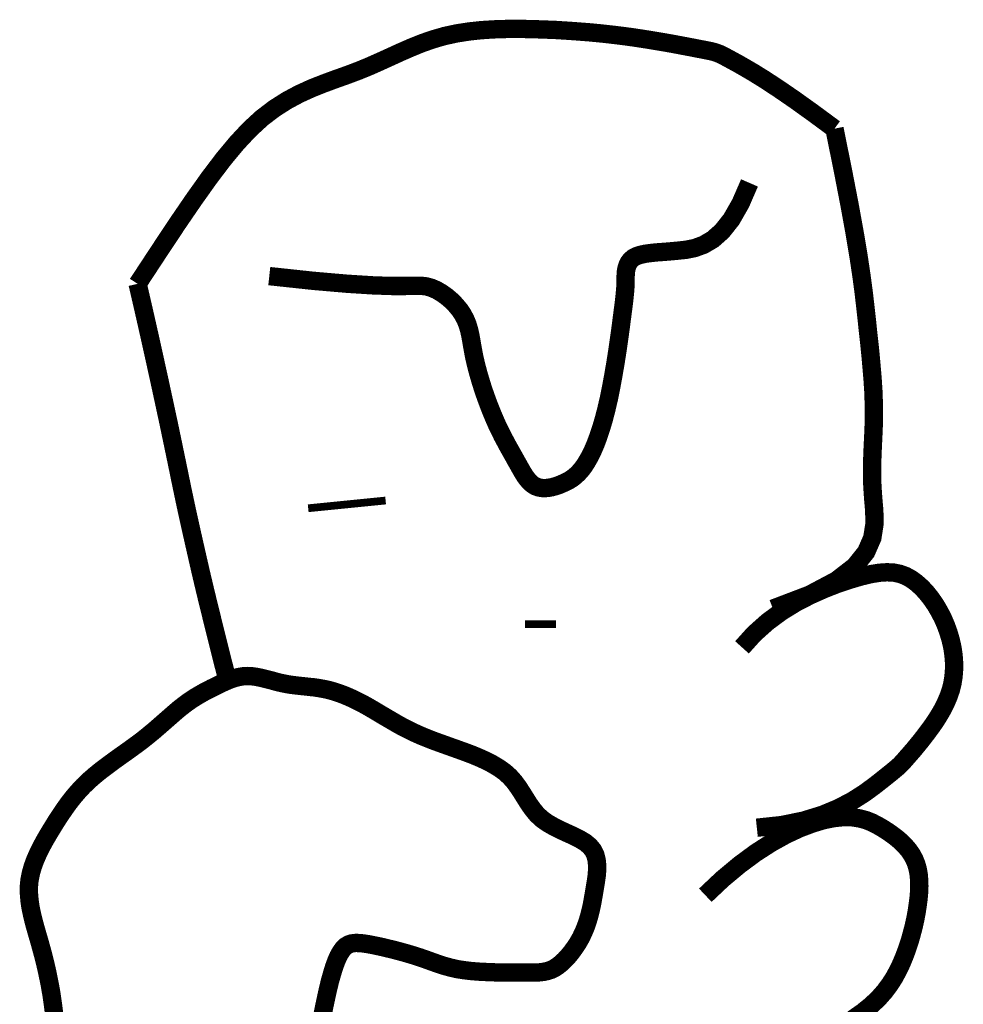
# Model space of a CAD drawing. Header units: feet. Extents: x 0 to 8.5, y 0 to 11.
# Tile 142 of 150: x 7.368 to 7.487, y 1.865 to 1.988. Entities that reach past the tile are written whole.
import ezdxf

# ---------------------------------------------------------------- set-up
doc = ezdxf.new("R2010")
doc.units = ezdxf.units.FT
doc.header["$MEASUREMENT"] = 0
doc.layers.add('FACE', color=160, linetype='CONTINUOUS')

msp = doc.modelspace()

# ---------------------------------------------------------------- linework, layer by layer
at = {"layer": 'FACE', "color": 5}
for points, const_width in [([(7.38313, 1.95529), (7.38575, 1.95928), (7.38809, 1.96281), (7.39021, 1.96591), (7.39213, 1.96861), (7.3939, 1.97094), (7.39556, 1.97294), (7.39715, 1.97464), (7.3987, 1.97607), (7.40026, 1.97726), (7.40181, 1.97825), (7.40336, 1.97908), (7.40489, 1.97978), (7.4064, 1.98038), (7.40789, 1.98093), (7.40935, 1.98145), (7.41076, 1.98198), (7.41213, 1.98254), (7.41348, 1.98314), (7.4148, 1.98374), (7.41611, 1.98434), (7.41744, 1.98492), (7.41878, 1.98546), (7.42016, 1.98594), (7.42159, 1.98635), (7.42307, 1.98667), (7.4246, 1.98691), (7.42617, 1.98708), (7.42775, 1.98718), (7.42935, 1.98723), (7.43093, 1.98724), (7.4325, 1.98721), (7.43404, 1.98716), (7.43553, 1.9871), (7.43699, 1.98701), (7.43841, 1.98691), (7.4398, 1.9868), (7.44116, 1.98667), (7.44251, 1.98652), (7.44384, 1.98636), (7.44517, 1.98618), (7.44649, 1.98598), (7.44778, 1.98577), (7.44904, 1.98556), (7.45023, 1.98535), (7.45134, 1.98514), (7.45234, 1.98495), (7.45322, 1.98478), (7.45395, 1.98464), (7.45454, 1.98452), (7.45499, 1.98443), (7.45537, 1.98433), (7.4557, 1.98422), (7.45604, 1.98409), (7.45641, 1.98391), (7.45687, 1.98367), (7.45744, 1.98336), (7.45818, 1.98296), (7.45911, 1.98243), (7.46027, 1.98175), (7.46167, 1.98088), (7.46336, 1.97977), (7.46536, 1.9784), (7.46769, 1.97673), (7.4704, 1.97473)], 0.0023), ([(7.4704, 1.97473), (7.47146, 1.96949), (7.4723, 1.96514), (7.47295, 1.96155), (7.47344, 1.95861), (7.4738, 1.95618), (7.47407, 1.95415), (7.47427, 1.9524), (7.47445, 1.95079), (7.47461, 1.94924), (7.47478, 1.94771), (7.47493, 1.94621), (7.47506, 1.94474), (7.47518, 1.94331), (7.47527, 1.9419), (7.47532, 1.94053), (7.47535, 1.9392), (7.47533, 1.93789), (7.47528, 1.93661), (7.47522, 1.93533), (7.47516, 1.93404), (7.47512, 1.93271), (7.47511, 1.93135), (7.47515, 1.92992), (7.47525, 1.92842), (7.47539, 1.92683), (7.47541, 1.92517), (7.47514, 1.92345), (7.47437, 1.92169), (7.47294, 1.9199), (7.47064, 1.91812), (7.46728, 1.91634), (7.46269, 1.91459)], 0.0023), ([(7.39962, 1.95626), (7.40513, 1.95567), (7.40941, 1.9553), (7.41263, 1.9551), (7.41499, 1.95502), (7.41665, 1.95502), (7.4178, 1.95505), (7.41861, 1.95505), (7.41926, 1.95498), (7.41991, 1.9548), (7.42056, 1.95452), (7.42121, 1.95414), (7.42184, 1.95369), (7.42244, 1.95318), (7.42298, 1.95262), (7.42347, 1.95203), (7.42387, 1.95143), (7.42419, 1.95082), (7.42444, 1.95021), (7.42463, 1.94958), (7.42478, 1.94892), (7.42491, 1.94824), (7.42503, 1.94752), (7.42517, 1.94675), (7.42533, 1.94593), (7.42554, 1.94506), (7.42578, 1.94413), (7.42606, 1.94318), (7.42636, 1.94221), (7.42669, 1.94125), (7.42704, 1.94029), (7.4274, 1.93937), (7.42776, 1.9385), (7.42812, 1.93768), (7.42849, 1.93691), (7.42884, 1.9362), (7.4292, 1.93553), (7.42954, 1.93489), (7.42988, 1.93429), (7.4302, 1.93372), (7.43051, 1.93316), (7.43081, 1.93263), (7.4311, 1.93211), (7.43138, 1.93163), (7.43166, 1.93118), (7.43196, 1.93078), (7.43226, 1.93044), (7.43259, 1.93015), (7.43294, 1.92993), (7.43332, 1.92979), (7.43372, 1.92971), (7.43414, 1.92969), (7.43458, 1.92973), (7.43502, 1.92981), (7.43546, 1.92993), (7.4359, 1.93008), (7.43633, 1.93026), (7.43675, 1.93045), (7.43715, 1.93066), (7.43755, 1.93091), (7.43793, 1.93121), (7.4383, 1.93155), (7.43867, 1.93196), (7.43904, 1.93244), (7.4394, 1.93301), (7.43977, 1.93366), (7.44013, 1.9344), (7.44049, 1.93524), (7.44084, 1.93618), (7.44118, 1.93721), (7.44152, 1.93835), (7.44184, 1.93959), (7.44215, 1.94093), (7.44244, 1.94237), (7.44272, 1.94388), (7.44298, 1.94541), (7.44322, 1.94693), (7.44343, 1.9484), (7.44362, 1.94977), (7.44378, 1.95102), (7.44392, 1.95209), (7.44403, 1.95296), (7.44411, 1.95364), (7.44416, 1.95419), (7.4442, 1.95461), (7.44422, 1.95495), (7.44424, 1.95525), (7.44424, 1.95552), (7.44424, 1.9558), (7.44424, 1.95613), (7.44426, 1.95648), (7.44429, 1.95686), (7.44436, 1.95724), (7.44448, 1.95761), (7.44465, 1.95796), (7.44489, 1.95828), (7.44521, 1.95855), (7.44562, 1.95877), (7.44612, 1.95893), (7.4467, 1.95906), (7.44736, 1.95915), (7.44811, 1.95923), (7.44893, 1.95929), (7.44982, 1.95936), (7.45079, 1.95945), (7.45182, 1.95956), (7.45291, 1.95978), (7.45403, 1.96019), (7.45518, 1.96087), (7.45634, 1.9619), (7.4575, 1.96337), (7.45864, 1.96536), (7.45976, 1.96794)], 0.0023), ([(7.3944, 1.90557), (7.39439, 1.9056), (7.39369, 1.90833), (7.393, 1.91108), (7.39232, 1.91384), (7.39165, 1.91657), (7.39101, 1.91928), (7.3904, 1.92196), (7.3898, 1.92461), (7.38922, 1.92724), (7.38867, 1.92984), (7.38814, 1.93242), (7.3876, 1.93502), (7.38704, 1.9377), (7.38645, 1.94044), (7.38584, 1.94326), (7.3852, 1.94616), (7.38454, 1.94913), (7.38385, 1.95217), (7.38313, 1.95529)], 0.0023), ([(7.40449, 1.92717), (7.41419, 1.92814)], 0.000969), ([(7.45882, 1.90974), (7.46035, 1.91144), (7.46203, 1.91294), (7.46379, 1.91424), (7.4656, 1.91535), (7.46742, 1.91629), (7.46918, 1.91707), (7.47085, 1.91772), (7.47239, 1.91823), (7.47376, 1.91863), (7.47497, 1.91892), (7.47603, 1.91909), (7.47698, 1.91915), (7.47783, 1.91911), (7.4786, 1.91895), (7.47931, 1.91869), (7.47999, 1.91832), (7.48065, 1.91784), (7.48129, 1.91727), (7.4819, 1.91662), (7.48248, 1.91589), (7.48302, 1.91511), (7.48352, 1.91427), (7.48397, 1.9134), (7.48436, 1.9125), (7.48469, 1.91158), (7.48496, 1.91066), (7.48517, 1.90973), (7.48531, 1.9088), (7.48538, 1.90787), (7.48538, 1.90696), (7.48531, 1.90606), (7.48517, 1.90519), (7.48495, 1.90434), (7.48466, 1.90352), (7.48432, 1.90273), (7.48394, 1.90197), (7.48351, 1.90123), (7.48307, 1.90053), (7.4826, 1.89985), (7.48213, 1.89921), (7.48167, 1.8986), (7.48122, 1.89802), (7.48078, 1.89748), (7.48037, 1.89698), (7.47999, 1.89654), (7.47964, 1.89614), (7.47934, 1.8958), (7.47909, 1.89551), (7.47889, 1.89529), (7.47871, 1.8951), (7.47852, 1.89491), (7.47828, 1.8947), (7.47797, 1.89444), (7.47755, 1.89409), (7.47699, 1.89364), (7.47624, 1.89304), (7.47529, 1.8923), (7.47411, 1.89144), (7.47266, 1.89052), (7.47093, 1.88961), (7.46889, 1.88876), (7.46652, 1.88803), (7.46379, 1.88747), (7.46068, 1.88714)], 0.0023), ([(7.43165, 1.91263), (7.43554, 1.91263)], 0.000969), ([(7.37268, 1.86376), (7.37252, 1.86501), (7.37235, 1.8662), (7.37216, 1.86731), (7.37195, 1.86836), (7.37174, 1.86936), (7.37152, 1.8703), (7.37129, 1.87121), (7.37105, 1.87209), (7.37081, 1.87295), (7.37056, 1.8738), (7.37032, 1.87464), (7.37009, 1.87549), (7.36989, 1.87634), (7.36971, 1.87719), (7.36959, 1.87804), (7.36952, 1.87889), (7.36951, 1.87974), (7.36959, 1.88059), (7.36976, 1.88143), (7.37, 1.88228), (7.37031, 1.88312), (7.37068, 1.88396), (7.37109, 1.88479), (7.37154, 1.88561), (7.37201, 1.88642), (7.3725, 1.88722), (7.37298, 1.888), (7.37348, 1.88876), (7.37399, 1.88951), (7.37452, 1.89025), (7.37508, 1.89097), (7.37568, 1.89167), (7.37632, 1.89236), (7.37702, 1.89304), (7.37778, 1.8937), (7.37858, 1.89435), (7.37942, 1.89498), (7.38027, 1.89561), (7.38114, 1.89623), (7.382, 1.89684), (7.38284, 1.89745), (7.38365, 1.89805), (7.38441, 1.89866), (7.38514, 1.89926), (7.38582, 1.89985), (7.38647, 1.90042), (7.3871, 1.90097), (7.38769, 1.90149), (7.38826, 1.90198), (7.38882, 1.90242), (7.38936, 1.90283), (7.38988, 1.90319), (7.39039, 1.90352), (7.3909, 1.90382), (7.39139, 1.9041), (7.39189, 1.90436), (7.39237, 1.90461), (7.39286, 1.90485), (7.39334, 1.90509), (7.39383, 1.90532), (7.39432, 1.90554), (7.39482, 1.90574), (7.39532, 1.90591), (7.39584, 1.90603), (7.39636, 1.90612), (7.3969, 1.90615), (7.39745, 1.90612), (7.39802, 1.90604), (7.3986, 1.90592), (7.39918, 1.90578), (7.39978, 1.90563), (7.40038, 1.90546), (7.40098, 1.90531), (7.40159, 1.90518), (7.40219, 1.90507), (7.4028, 1.90499), (7.40341, 1.90492), (7.40401, 1.90486), (7.40462, 1.90479), (7.40523, 1.90473), (7.40583, 1.90464), (7.40644, 1.90453), (7.40705, 1.9044), (7.40765, 1.90423), (7.40827, 1.90403), (7.40888, 1.90381), (7.40951, 1.90355), (7.41015, 1.90326), (7.41079, 1.90294), (7.41145, 1.9026), (7.41213, 1.90222), (7.41281, 1.90182), (7.41351, 1.9014), (7.41422, 1.90098), (7.41494, 1.90056), (7.41566, 1.90014), (7.41638, 1.89974), (7.41711, 1.89937), (7.41784, 1.89902), (7.41857, 1.89869), (7.41931, 1.89839), (7.42006, 1.89809), (7.42083, 1.89781), (7.42161, 1.89753), (7.42242, 1.89724), (7.42326, 1.89694), (7.42412, 1.89663), (7.425, 1.8963), (7.42587, 1.89594), (7.42673, 1.89555), (7.42756, 1.89512), (7.42835, 1.89465), (7.42908, 1.89413), (7.42973, 1.89355), (7.43029, 1.89292), (7.43079, 1.89224), (7.43125, 1.89154), (7.43169, 1.89083), (7.43214, 1.89012), (7.43262, 1.88944), (7.43315, 1.8888), (7.43377, 1.88822), (7.43449, 1.88771), (7.43527, 1.88726), (7.4361, 1.88685), (7.43694, 1.88646), (7.43776, 1.88609), (7.43852, 1.8857), (7.4392, 1.88529), (7.43975, 1.88483), (7.44017, 1.88431), (7.44045, 1.88375), (7.44061, 1.88313), (7.44068, 1.88248), (7.44068, 1.8818), (7.44062, 1.8811), (7.44052, 1.88038), (7.4404, 1.87966), (7.44028, 1.87893), (7.44015, 1.8782), (7.44002, 1.87748), (7.43986, 1.87676), (7.43968, 1.87606), (7.43947, 1.87536), (7.43923, 1.87467), (7.43895, 1.874), (7.43863, 1.87334), (7.43827, 1.8727), (7.43787, 1.8721), (7.43746, 1.87153), (7.43703, 1.87101), (7.43659, 1.87054), (7.43615, 1.87013), (7.43572, 1.86979), (7.4353, 1.86952), (7.43488, 1.86932), (7.43445, 1.86918), (7.43398, 1.86908), (7.43347, 1.86902), (7.4329, 1.86899), (7.43226, 1.86898), (7.43152, 1.86898), (7.43068, 1.86898), (7.42976, 1.86898), (7.42879, 1.869), (7.42778, 1.86902), (7.42676, 1.86906), (7.42577, 1.86911), (7.42481, 1.86919), (7.42392, 1.8693), (7.42311, 1.86943), (7.42238, 1.8696), (7.4217, 1.86978), (7.42105, 1.86998), (7.42042, 1.8702), (7.41978, 1.87043), (7.41912, 1.87067), (7.41842, 1.87091), (7.41767, 1.87115), (7.41687, 1.87139), (7.41604, 1.87162), (7.41521, 1.87184), (7.41438, 1.87204), (7.41358, 1.87223), (7.41282, 1.87239), (7.41211, 1.87253), (7.41148, 1.87263), (7.41092, 1.87269), (7.41042, 1.8727), (7.40997, 1.87265), (7.40957, 1.87252), (7.4092, 1.8723), (7.40887, 1.87198), (7.40856, 1.87155), (7.40826, 1.87101), (7.40798, 1.87036), (7.40771, 1.86961), (7.40746, 1.86878), (7.40721, 1.86789), (7.40698, 1.86694), (7.40676, 1.86595), (7.40654, 1.86492), (7.40633, 1.86388), (7.40611, 1.86282)], 0.0023), ([(7.45423, 1.87868), (7.4564, 1.88073), (7.45851, 1.88249), (7.46054, 1.88399), (7.4625, 1.88525), (7.46434, 1.88627), (7.46608, 1.88708), (7.46768, 1.88768), (7.46913, 1.88811), (7.47043, 1.88836), (7.47158, 1.88847), (7.47261, 1.88845), (7.47353, 1.88831), (7.47436, 1.88809), (7.47511, 1.88779), (7.4758, 1.88744), (7.47646, 1.88705), (7.47709, 1.88665), (7.4777, 1.88622), (7.47827, 1.88578), (7.4788, 1.88532), (7.47928, 1.88483), (7.47971, 1.88432), (7.48009, 1.88377), (7.4804, 1.8832), (7.48065, 1.88259), (7.48083, 1.88195), (7.48095, 1.88127), (7.48101, 1.88056), (7.48103, 1.87982), (7.481, 1.87905), (7.48093, 1.87825), (7.48082, 1.87741), (7.48069, 1.87655), (7.48052, 1.87566), (7.48032, 1.87476), (7.48008, 1.87384), (7.47982, 1.87291), (7.47951, 1.87198), (7.47917, 1.87106), (7.47879, 1.87014), (7.47836, 1.86924), (7.47788, 1.86835), (7.47732, 1.86748), (7.47667, 1.86661), (7.4759, 1.86574), (7.47499, 1.86488), (7.47393, 1.86402), (7.4727, 1.86316)], 0.0023)]:
    msp.add_lwpolyline(points, dxfattribs=dict(at, const_width=const_width))

doc.saveas('drawing.dxf')
